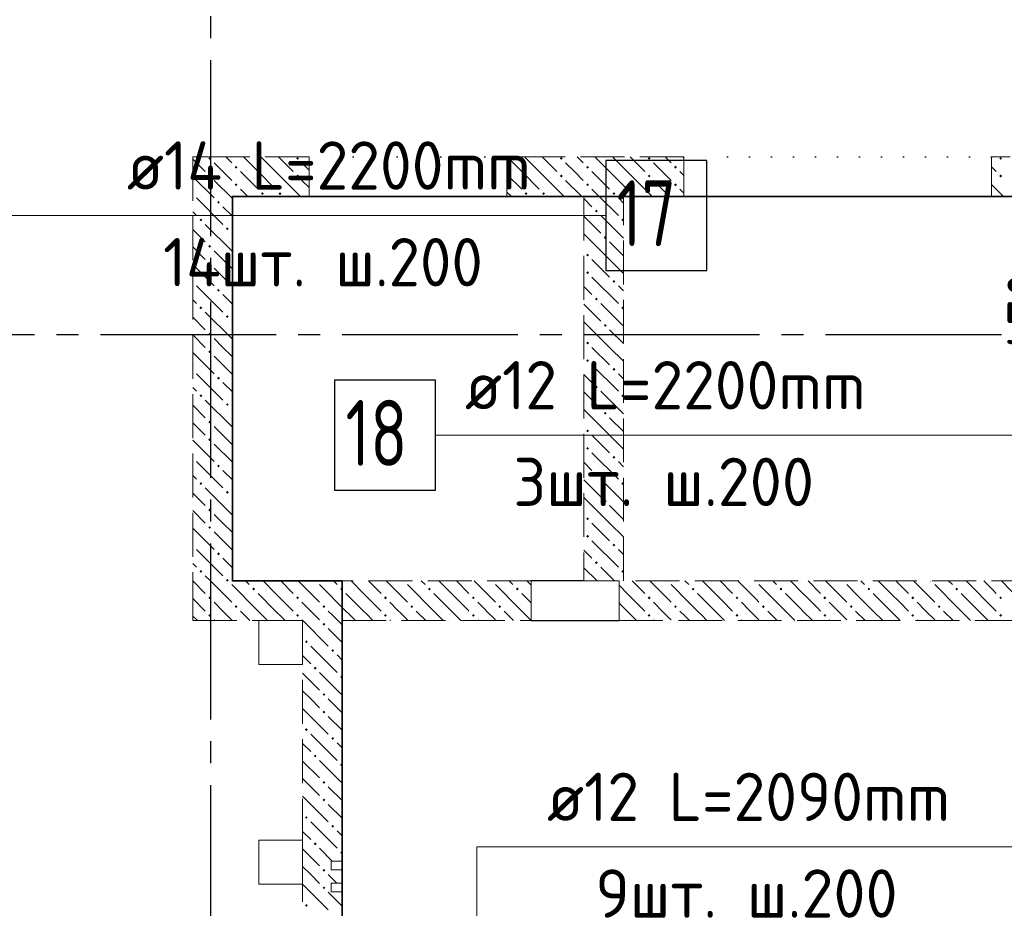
# Model space of a CAD drawing. Header units: millimetres. Extents: x 0 to 32165, y 0 to 42000.
# Tile 7 of 12: x 15456 to 19938, y 25940 to 29985. Entities that reach past the tile are written whole.
import ezdxf

# ---------------------------------------------------------------- set-up
doc = ezdxf.new("R2010")
doc.units = ezdxf.units.MM
for name, pattern in [('______2', [270, 200, -70]), ('______5', [1100, 800, -100, 100, -100]), ('______9', [100, 0, -100])]:
    doc.linetypes.add(name, pattern=pattern)
for name, color, linetype, lineweight in [('Standard', 7, 'Continuous', 25), ('ДОП Верх по Х', 7, 'Continuous', 25), ('Макрос окна_ макрос двери', 7, 'Continuous', 18), ('Н60', 7, 'Continuous', 25), ('Оси', 40, '______5', 18), ('Позиционная метка номер позиции', 7, 'Continuous', 13), ('Размерная выноска', 7, 'Continuous', 13)]:
    doc.layers.add(name, color=color, linetype=linetype, lineweight=lineweight)
doc.layers.add('ЖБ Перекрытие верхний уровень', color=7, linetype='Continuous', lineweight=25, true_color=0xe0e0ff)
doc.layers.add('ЖБ Стена верхний уровень', color=7, linetype='Continuous', lineweight=25, true_color=0x006e00)
doc.styles.add('GOST 2.304-81', font='txt')
doc.styles.add('ISOCPEUR', font='txt')

msp = doc.modelspace()

# ---------------------------------------------------------------- hatches: boundary and pattern name
at = {"layer": 'ЖБ Стена верхний уровень', "linetype": 'Continuous', "lineweight": 18, "transparency": 33554687}
for points in [[(16314.5, 29353.1), (16321, 29359.6), (16327.5, 29353.1), (16321, 29346.6)], [(16714.5, 29353.1), (16721, 29359.6), (16727.5, 29353.1), (16721, 29346.6)], [(17914.5, 29353.1), (17921, 29359.6), (17927.5, 29353.1), (17921, 29346.6)], [(18314.5, 29353.1), (18321, 29359.6), (18327.5, 29353.1), (18321, 29346.6)], [(19914.5, 29353.1), (19921, 29359.6), (19927.4, 29353.1), (19921, 29346.6)], [(16434.5, 29313.1), (16440.9, 29319.6), (16447.4, 29313.1), (16440.9, 29306.6)], [(18034.5, 29313.1), (18040.9, 29319.6), (18047.4, 29313.1), (18040.9, 29306.6)], [(18434.5, 29313.1), (18440.9, 29319.6), (18447.4, 29313.1), (18440.9, 29306.6)], [(16314.5, 29273.1), (16321, 29279.6), (16327.5, 29273.1), (16321, 29266.6)], [(16714.5, 29273.1), (16721, 29279.6), (16727.5, 29273.1), (16721, 29266.6)], [(17914.5, 29273.1), (17921, 29279.6), (17927.5, 29273.1), (17921, 29266.6)], [(18314.5, 29273.1), (18321, 29279.6), (18327.5, 29273.1), (18321, 29266.6)], [(19914.5, 29273.1), (19921, 29279.6), (19927.4, 29273.1), (19921, 29266.6)], [(16434.5, 29233.1), (16440.9, 29239.6), (16447.4, 29233.1), (16440.9, 29226.6)], [(18034.5, 29233.1), (18040.9, 29239.6), (18047.4, 29233.1), (18040.9, 29226.6)], [(18434.5, 29233.1), (18440.9, 29239.6), (18447.4, 29233.1), (18440.9, 29226.6)], [(16244, 29196.6), (16247.4, 29193.1), (16244, 29189.7)], [(16554.4, 29193.1), (16560.9, 29199.6), (16567.4, 29193.1), (16560.9, 29186.6)], [(16634.5, 29193.1), (16640.9, 29199.6), (16647.4, 29193.1), (16640.9, 29186.6)], [(17754.4, 29193.1), (17760.9, 29199.6), (17767.4, 29193.1), (17760.9, 29186.6)], [(17834.5, 29193.1), (17840.9, 29199.6), (17847.4, 29193.1), (17840.9, 29186.6)], [(18154.4, 29193.1), (18160.9, 29199.6), (18167.4, 29193.1), (18160.9, 29186.6)], [(18234.5, 29193.1), (18240.9, 29199.6), (18247.4, 29193.1), (18240.9, 29186.6)], [(16354.4, 29153.1), (16360.9, 29159.6), (16367.4, 29153.1), (16360.9, 29146.6)], [(18074.5, 29113.1), (18081, 29119.6), (18087.5, 29113.1), (18081, 29106.6)], [(16274.5, 29073.1), (16281, 29079.6), (16287.5, 29073.1), (16281, 29066.6)], [(16394.5, 29033.1), (16401, 29039.6), (16407.5, 29033.1), (16401, 29026.6)], [(18194.5, 29073.1), (18201, 29079.6), (18204, 29076.6), (18204, 29069.7), (18201, 29066.6)], [(18114.5, 28993.1), (18121, 28999.6), (18127.5, 28993.1), (18121, 28986.6)], [(16314.5, 28953.1), (16321, 28959.6), (16327.5, 28953.1), (16321, 28946.6)], [(18034.5, 28913.1), (18040.9, 28919.6), (18047.4, 28913.1), (18040.9, 28906.6)], [(16314.5, 28873.1), (16321, 28879.6), (16327.5, 28873.1), (16321, 28866.6)], [(18034.5, 28833.1), (18040.9, 28839.6), (18047.4, 28833.1), (18040.9, 28826.6)], [(16244, 28796.6), (16247.4, 28793.1), (16244, 28789.7)], [(18154.4, 28793.1), (18160.9, 28799.6), (18167.4, 28793.1), (18160.9, 28786.6)], [(16354.4, 28753.1), (16360.9, 28759.6), (16367.4, 28753.1), (16360.9, 28746.6)], [(18074.5, 28713.1), (18081, 28719.6), (18087.5, 28713.1), (18081, 28706.6)], [(16274.5, 28673.1), (16281, 28679.6), (16287.5, 28673.1), (16281, 28666.6)], [(16394.5, 28633.1), (16401, 28639.6), (16407.5, 28633.1), (16401, 28626.6)], [(18194.5, 28673.1), (18201, 28679.6), (18204, 28676.6), (18204, 28669.7), (18201, 28666.6)], [(18114.5, 28593.1), (18121, 28599.6), (18127.5, 28593.1), (18121, 28586.6)], [(16314.5, 28553.1), (16321, 28559.6), (16327.5, 28553.1), (16321, 28546.6)], [(18034.5, 28513.1), (18040.9, 28519.6), (18047.4, 28513.1), (18040.9, 28506.6)], [(16314.5, 28473.1), (16321, 28479.6), (16327.5, 28473.1), (16321, 28466.6)], [(18034.5, 28433.1), (18040.9, 28439.6), (18047.4, 28433.1), (18040.9, 28426.6)], [(16244, 28396.6), (16247.4, 28393.1), (16244, 28389.7)], [(18154.4, 28393.1), (18160.9, 28399.6), (18167.4, 28393.1), (18160.9, 28386.6)], [(16354.4, 28353.1), (16360.9, 28359.6), (16367.4, 28353.1), (16360.9, 28346.6)], [(16274.5, 28273.1), (16281, 28279.6), (16287.5, 28273.1), (16281, 28266.6)], [(18074.5, 28313.1), (18081, 28319.6), (18087.5, 28313.1), (18081, 28306.6)], [(18194.5, 28273.1), (18201, 28279.6), (18204, 28276.6), (18204, 28269.7), (18201, 28266.6)], [(16394.5, 28233.1), (16401, 28239.6), (16407.5, 28233.1), (16401, 28226.6)], [(18114.5, 28193.1), (18121, 28199.6), (18127.5, 28193.1), (18121, 28186.6)], [(16314.5, 28153.1), (16321, 28159.6), (16327.5, 28153.1), (16321, 28146.6)], [(18034.5, 28113.1), (18040.9, 28119.6), (18047.4, 28113.1), (18040.9, 28106.6)], [(16314.5, 28073.1), (16321, 28079.6), (16327.5, 28073.1), (16321, 28066.6)], [(18034.5, 28033.1), (18040.9, 28039.6), (18047.4, 28033.1), (18040.9, 28026.6)], [(16244, 27996.6), (16247.4, 27993.1), (16244, 27989.7)], [(18154.4, 27993.1), (18160.9, 27999.6), (18167.4, 27993.1), (18160.9, 27986.6)], [(16354.4, 27953.1), (16360.9, 27959.6), (16367.4, 27953.1), (16360.9, 27946.6)], [(18074.5, 27913.1), (18081, 27919.6), (18087.5, 27913.1), (18081, 27906.6)], [(16274.5, 27873.1), (16281, 27879.6), (16287.5, 27873.1), (16281, 27866.6)], [(18194.5, 27873.1), (18201, 27879.6), (18204, 27876.6), (18204, 27869.7), (18201, 27866.6)], [(16394.5, 27833.1), (16401, 27839.6), (16407.5, 27833.1), (16401, 27826.6)], [(18114.5, 27793.1), (18121, 27799.6), (18127.5, 27793.1), (18121, 27786.6)], [(16314.5, 27753.1), (16321, 27759.6), (16327.5, 27753.1), (16321, 27746.6)], [(18034.5, 27713.1), (18040.9, 27719.6), (18047.4, 27713.1), (18040.9, 27706.6)], [(16314.5, 27673.1), (16321, 27679.6), (16327.5, 27673.1), (16321, 27666.6)], [(18034.5, 27633.1), (18040.9, 27639.6), (18047.4, 27633.1), (18040.9, 27626.6)], [(16244, 27596.6), (16247.4, 27593.1), (16244, 27589.7)], [(18154.4, 27593.1), (18160.9, 27599.6), (18167.4, 27593.1), (18160.9, 27586.6)], [(16354.4, 27553.1), (16360.9, 27559.6), (16367.4, 27553.1), (16360.9, 27546.6)], [(18074.5, 27513.1), (18081, 27519.6), (18087.5, 27513.1), (18081, 27506.6)], [(16274.5, 27473.1), (16281, 27479.6), (16287.5, 27473.1), (16281, 27466.6)], [(18194.5, 27473.1), (18201, 27479.6), (18204, 27476.6), (18204, 27469.7), (18201, 27466.6)], [(16394.5, 27433.1), (16401, 27439.6), (16407.5, 27433.1), (16404.3, 27430), (16397.6, 27430)], [(16404.3, 27430), (16401, 27426.6), (16397.6, 27430)], [(16804.3, 27430), (16801, 27426.6), (16797.6, 27430)], [(17204.3, 27430), (17201, 27426.6), (17197.6, 27430)], [(17604.3, 27430), (17601, 27426.6), (17597.6, 27430)], [(18404.3, 27430), (18401, 27426.6), (18397.6, 27430)], [(18804.3, 27430), (18801, 27426.6), (18797.6, 27430)], [(19204.3, 27430), (19201, 27426.6), (19197.6, 27430)], [(19604.3, 27430), (19601, 27426.6), (19597.6, 27430)], [(16514.5, 27393.1), (16521, 27399.6), (16527.5, 27393.1), (16521, 27386.6)], [(16914.5, 27393.1), (16921, 27399.6), (16927.5, 27393.1), (16921, 27386.6)], [(17314.5, 27393.1), (17321, 27399.6), (17327.5, 27393.1), (17321, 27386.6)], [(17714.5, 27393.1), (17721, 27399.6), (17727.5, 27393.1), (17721, 27386.6)], [(18514.5, 27393.1), (18521, 27399.6), (18527.5, 27393.1), (18521, 27386.6)], [(18914.5, 27393.1), (18921, 27399.6), (18927.4, 27393.1), (18921, 27386.6)], [(19314.5, 27393.1), (19321, 27399.6), (19327.4, 27393.1), (19321, 27386.6)], [(19714.5, 27393.1), (19721, 27399.6), (19727.4, 27393.1), (19721, 27386.6)], [(16314.5, 27353.1), (16321, 27359.6), (16327.5, 27353.1), (16321, 27346.6)], [(16714.5, 27353.1), (16721, 27359.6), (16727.5, 27353.1), (16721, 27346.6)], [(17114.5, 27353.1), (17121, 27359.6), (17127.5, 27353.1), (17121, 27346.6)], [(17514.5, 27353.1), (17521, 27359.6), (17527.5, 27353.1), (17521, 27346.6)], [(18314.5, 27353.1), (18321, 27359.6), (18327.5, 27353.1), (18321, 27346.6)], [(18714.5, 27353.1), (18721, 27359.6), (18727.4, 27353.1), (18721, 27346.6)], [(19514.5, 27353.1), (19521, 27359.6), (19527.4, 27353.1), (19521, 27346.6)], [(19914.5, 27353.1), (19921, 27359.6), (19927.4, 27353.1), (19921, 27346.6)], [(16434.5, 27313.1), (16440.9, 27319.6), (16447.4, 27313.1), (16440.9, 27306.6)], [(16834.5, 27313.1), (16840.9, 27319.6), (16847.4, 27313.1), (16840.9, 27306.6)], [(17234.5, 27313.1), (17240.9, 27319.6), (17247.4, 27313.1), (17240.9, 27306.6)], [(17634.5, 27313.1), (17640.9, 27319.6), (17647.4, 27313.1), (17640.9, 27306.6)], [(18434.5, 27313.1), (18440.9, 27319.6), (18447.4, 27313.1), (18440.9, 27306.6)], [(18834.5, 27313.1), (18840.9, 27319.6), (18847.4, 27313.1), (18840.9, 27306.6)], [(19634.5, 27313.1), (19640.9, 27319.6), (19647.4, 27313.1), (19640.9, 27306.6)], [(16314.5, 27273.1), (16321, 27279.6), (16327.5, 27273.1), (16321, 27266.6)], [(17114.5, 27273.1), (17121, 27279.6), (17127.5, 27273.1), (17121, 27266.6)], [(17514.5, 27273.1), (17521, 27279.6), (17527.5, 27273.1), (17521, 27266.6)], [(18314.5, 27273.1), (18321, 27279.6), (18327.5, 27273.1), (18321, 27266.6)], [(18714.5, 27273.1), (18721, 27279.6), (18727.4, 27273.1), (18721, 27266.6)], [(19114.5, 27273.1), (19121, 27279.6), (19127.4, 27273.1), (19121, 27266.6)], [(19514.5, 27273.1), (19521, 27279.6), (19527.4, 27273.1), (19521, 27266.6)], [(19914.5, 27273.1), (19921, 27279.6), (19927.4, 27273.1), (19921, 27266.6)], [(16834.5, 27233.1), (16840.9, 27239.6), (16847.4, 27233.1), (16840.9, 27226.6)], [(16754.4, 27153.1), (16760.9, 27159.6), (16767.4, 27153.1), (16760.9, 27146.6)], [(16874.5, 27113.1), (16881, 27119.6), (16887.5, 27113.1), (16881, 27106.6)], [(16794.5, 27033.1), (16801, 27039.6), (16807.5, 27033.1), (16801, 27026.6)], [(16914.5, 26993.1), (16921, 26999.6), (16924, 26996.6), (16924, 26989.7), (16921, 26986.6)], [(16834.5, 26913.1), (16840.9, 26919.6), (16847.4, 26913.1), (16840.9, 26906.6)], [(16834.5, 26833.1), (16840.9, 26839.6), (16847.4, 26833.1), (16840.9, 26826.6)], [(16754.4, 26753.1), (16760.9, 26759.6), (16767.4, 26753.1), (16760.9, 26746.6)], [(16874.5, 26713.1), (16881, 26719.6), (16887.5, 26713.1), (16881, 26706.6)], [(16794.5, 26633.1), (16801, 26639.6), (16807.5, 26633.1), (16801, 26626.6)], [(16914.5, 26593.1), (16921, 26599.6), (16924, 26596.6), (16924, 26589.7), (16921, 26586.6)], [(16834.5, 26513.1), (16840.9, 26519.6), (16847.4, 26513.1), (16840.9, 26506.6)], [(16834.5, 26433.1), (16840.9, 26439.6), (16847.4, 26433.1), (16840.9, 26426.6)], [(16754.4, 26353.1), (16760.9, 26359.6), (16767.4, 26353.1), (16760.9, 26346.6)], [(16874.5, 26313.1), (16881, 26319.6), (16887.5, 26313.1), (16881, 26306.6)], [(16794.5, 26233.1), (16801, 26239.6), (16807.5, 26233.1), (16801, 26226.6)], [(16914.5, 26193.1), (16921, 26199.6), (16924, 26196.6), (16924, 26189.7), (16921, 26186.6)], [(16834.5, 26113.1), (16840.9, 26119.6), (16847.4, 26113.1), (16840.9, 26106.6)], [(16834.5, 26033.1), (16840.9, 26039.6), (16847.4, 26033.1), (16840.9, 26026.6)], [(16754.4, 25953.1), (16760.9, 25959.6), (16767.4, 25953.1), (16760.9, 25946.6)]]:
    msp.add_hatch(color=7, dxfattribs=at).paths.add_polyline_path(points, flags=16)
h = msp.add_hatch(color=7, dxfattribs=at)
h.paths.add_polyline_path([(19119.7, 27358.4), (19122.1, 27358.5), (19121, 27359.6)])
h.paths.add_polyline_path([(19114.5, 27353.1), (19119.7, 27358.4), (19122.1, 27358.5), (19127.4, 27353.1), (19121, 27346.6)], flags=16)
h = msp.add_hatch(color=7, dxfattribs=at)
h.paths.add_polyline_path([(19238.2, 27316.9), (19243.3, 27317.3), (19240.9, 27319.6)])
h.paths.add_polyline_path([(19234.5, 27313.1), (19238.2, 27316.9), (19243.3, 27317.3), (19247.4, 27313.1), (19240.9, 27306.6)], flags=16)
h = msp.add_hatch(color=7, dxfattribs=at)
h.paths.add_polyline_path([(16722.3, 27268), (16719.7, 27267.9), (16721, 27266.6)])
h.paths.add_polyline_path([(16714.5, 27273.1), (16721, 27279.6), (16727.5, 27273.1), (16722.3, 27268), (16719.7, 27267.9)], flags=16)

# ---------------------------------------------------------------- linework, layer by layer
at = {"layer": 'ДОП Верх по Х', "color": 7, "linetype": 'Continuous', "lineweight": 13, "transparency": 33554687}
for p, q in [((15924, 29093.6), (18032, 29093.6)), ((17462.7, 28093.6), (19548.7, 28093.6)), ((17836.2, 26220), (19922.3, 26220))]:
    msp.add_line(p, q, dxfattribs=at)
at = {"layer": 'ДОП Верх по Х', "color": 7, "linetype": 'Continuous', "lineweight": 25, "transparency": 33554687}
for points in [[(18124, 28843.6), (18584, 28843.6), (18584, 29343.6), (18124, 29343.6), (18124, 28843.6)], [(16888.7, 27843.6), (17348.7, 27843.6), (17348.7, 28343.6), (16888.7, 28343.6), (16888.7, 27843.6)]]:
    msp.add_lwpolyline(points, dxfattribs=at)
at = {"layer": 'ЖБ Перекрытие верхний уровень', "color": 7, "linetype": 'Continuous', "lineweight": 18, "transparency": 33554687}
for p, q in [((20864, 29180), (16424, 29180)), ((16424, 29180), (16424, 27430)), ((16424, 27430), (16924, 27430)), ((16924, 27430), (16924, 26055)), ((16744, 27250), (16544, 27250)), ((16544, 27250), (16544, 27050)), ((16744, 27050), (16744, 27250)), ((16544, 27050), (16744, 27050)), ((16744, 26250), (16544, 26250)), ((16544, 26250), (16544, 26050)), ((16744, 26050), (16744, 26250)), ((16544, 26050), (16744, 26050)), ((16924, 26055), (16874, 26055)), ((16874, 26055), (16874, 26015)), ((16874, 26015), (16924, 26015)), ((16924, 26015), (16924, 24720))]:
    msp.add_line(p, q, dxfattribs=at)
at = {"layer": 'ЖБ Стена верхний уровень', "color": 251, "linetype": '______2', "lineweight": 13, "true_color": 0x656565, "transparency": 33554687}
for p, q in [((16424, 29360), (16244, 29360)), ((16244, 29360), (16244, 27430)), ((16774, 29360), (16424, 29360)), ((16774, 29360), (16774, 29180)), ((17674, 29180), (17674, 29360)), ((18479, 29360), (17674, 29360)), ((18479, 29360), (18479, 29180)), ((19879, 29180), (19879, 29360)), ((21044, 29360), (19879, 29360)), ((16424, 27430), (16424, 29180)), ((16424, 29180), (16774, 29180)), ((17674, 29180), (18024, 29180)), ((18024, 29180), (18024, 27430)), ((18204, 27430), (18204, 29180)), ((18204, 29180), (18479, 29180)), ((19879, 29180), (20864, 29180)), ((16244, 27430), (16244, 27250)), ((17784, 27430), (16424, 27430)), ((17784, 27430), (17784, 27250)), ((18024, 27430), (18184, 27430)), ((18184, 27250), (18184, 27430)), ((20619, 27430), (18204, 27430)), ((16244, 27250), (16744, 27250)), ((16744, 27250), (16744, 24720)), ((16924, 26155), (16924, 27250)), ((16924, 27250), (17784, 27250)), ((18184, 27250), (20619, 27250)), ((16924, 26155), (16874, 26155)), ((16874, 26155), (16874, 26115)), ((16874, 26115), (16924, 26115)), ((16924, 26055), (16924, 26115)), ((16924, 26055), (16874, 26055)), ((16874, 26055), (16874, 26015)), ((16874, 26015), (16924, 26015)), ((16924, 24720), (16924, 26015))]:
    msp.add_line(p, q, dxfattribs=at)
at = {"layer": 'ЖБ Стена верхний уровень', "color": 9, "linetype": 'Continuous', "lineweight": 18, "true_color": 0xc7c7c7, "transparency": 33554687}
for p, q in [((16394.1, 29360), (16421, 29333.1)), ((16244, 29350.1), (16301, 29293.1)), ((16381, 29293.1), (16340.9, 29333.1)), ((17981, 29293.1), (17940.9, 29333.1)), ((18381, 29293.1), (18340.9, 29333.1)), ((19879, 29315.1), (19901, 29293.1)), ((16244, 29270.1), (16340.9, 29173.1)), ((16421, 29253.1), (16381, 29293.1)), ((16460.9, 29293.1), (16540.9, 29213.1)), ((16540.9, 29293.1), (16621, 29213.1)), ((16621, 29293.1), (16734.1, 29180)), ((17674, 29280.1), (17740.9, 29213.1)), ((17740.9, 29293.1), (17821, 29213.1)), ((18021, 29253.1), (17981, 29293.1)), ((18060.9, 29293.1), (18140.9, 29213.1)), ((18140.9, 29293.1), (18221, 29213.1)), ((18221, 29293.1), (18334.1, 29180)), ((18421, 29253.1), (18381, 29293.1)), ((18460.9, 29293.1), (18479, 29275.1)), ((16340.9, 29253.1), (16424, 29170.1)), ((16740.9, 29253.1), (16774, 29220.1)), ((18340.9, 29253.1), (18414.1, 29180)), ((19879, 29235.1), (19934.1, 29180)), ((16460.9, 29213.1), (16494.1, 29180)), ((17674, 29200.1), (17694.1, 29180)), ((18060.9, 29213.1), (18094.1, 29180)), ((18094.1, 29180), (18181, 29093.1)), ((18460.9, 29213.1), (18479, 29195.1)), ((16260.9, 29173.1), (16381, 29053.1)), ((16381, 29133.1), (16424, 29090.1)), ((18024, 29170.1), (18060.9, 29133.1)), ((18204, 29150.1), (18181, 29173.1)), ((16260.9, 29093.1), (16244, 29110.1)), ((18024, 29090.1), (18101, 29013.1)), ((18204, 28990.1), (18101, 29093.1)), ((16301, 29053.1), (16421, 28933.1)), ((16244, 29030.1), (16301, 28973.1)), ((16424, 29010.1), (16421, 29013.1)), ((18140.9, 28893.1), (18024, 29010.1)), ((16244, 28950.1), (16301, 28893.1)), ((18140.9, 28973.1), (18204, 28910.1)), ((16381, 28893.1), (16340.9, 28933.1)), ((16244, 28870.1), (16340.9, 28773.1)), ((16421, 28853.1), (16381, 28893.1)), ((18060.9, 28893.1), (18140.9, 28813.1)), ((18140.9, 28893.1), (18204, 28830.1)), ((16340.9, 28853.1), (16424, 28770.1)), ((16260.9, 28773.1), (16381, 28653.1)), ((18060.9, 28813.1), (18181, 28693.1)), ((18204, 28750.1), (18181, 28773.1)), ((16381, 28733.1), (16424, 28690.1)), ((18024, 28770.1), (18060.9, 28733.1)), ((16260.9, 28693.1), (16244, 28710.1)), ((18024, 28690.1), (18101, 28613.1)), ((18204, 28590.1), (18101, 28693.1)), ((16301, 28653.1), (16421, 28533.1)), ((16244, 28630.1), (16301, 28573.1)), ((16424, 28610.1), (16421, 28613.1)), ((18140.9, 28493.1), (18024, 28610.1)), ((16244, 28550.1), (16301, 28493.1)), ((18140.9, 28573.1), (18204, 28510.1)), ((16381, 28493.1), (16340.9, 28533.1)), ((16244, 28470.1), (16340.9, 28373.1)), ((16421, 28453.1), (16381, 28493.1)), ((18060.9, 28493.1), (18140.9, 28413.1)), ((18140.9, 28493.1), (18204, 28430.1)), ((16340.9, 28453.1), (16424, 28370.1)), ((18060.9, 28413.1), (18181, 28293.1)), ((16260.9, 28373.1), (16381, 28253.1)), ((18024, 28370.1), (18060.9, 28333.1)), ((18204, 28350.1), (18181, 28373.1)), ((16381, 28333.1), (16424, 28290.1)), ((16260.9, 28293.1), (16244, 28310.1)), ((18024, 28290.1), (18101, 28213.1)), ((18204, 28190.1), (18101, 28293.1)), ((16301, 28253.1), (16421, 28133.1)), ((16244, 28230.1), (16301, 28173.1)), ((16424, 28210.1), (16421, 28213.1)), ((18140.9, 28093.1), (18024, 28210.1)), ((16244, 28150.1), (16301, 28093.1)), ((18140.9, 28173.1), (18204, 28110.1)), ((16381, 28093.1), (16340.9, 28133.1)), ((16244, 28070.1), (16340.9, 27973.1)), ((16421, 28053.1), (16381, 28093.1)), ((18060.9, 28093.1), (18140.9, 28013.1)), ((18140.9, 28093.1), (18204, 28030.1)), ((16340.9, 28053.1), (16424, 27970.1)), ((18060.9, 28013.1), (18181, 27893.1)), ((16260.9, 27973.1), (16381, 27853.1)), ((18024, 27970.1), (18060.9, 27933.1)), ((18204, 27950.1), (18181, 27973.1)), ((16381, 27933.1), (16424, 27890.1)), ((16260.9, 27893.1), (16244, 27910.1)), ((18024, 27890.1), (18101, 27813.1)), ((18204, 27790.1), (18101, 27893.1)), ((16244, 27830.1), (16301, 27773.1)), ((16301, 27853.1), (16421, 27733.1)), ((16424, 27810.1), (16421, 27813.1)), ((18140.9, 27693.1), (18024, 27810.1)), ((16244, 27750.1), (16301, 27693.1)), ((18140.9, 27773.1), (18204, 27710.1)), ((16381, 27693.1), (16340.9, 27733.1)), ((16244, 27670.1), (16340.9, 27573.1)), ((16340.9, 27653.1), (16424, 27570.1)), ((16421, 27653.1), (16381, 27693.1)), ((18060.9, 27693.1), (18140.9, 27613.1)), ((18140.9, 27693.1), (18204, 27630.1)), ((18060.9, 27613.1), (18181, 27493.1)), ((16260.9, 27573.1), (16381, 27453.1)), ((18024, 27570.1), (18060.9, 27533.1)), ((18204, 27550.1), (18181, 27573.1)), ((16381, 27533.1), (16424, 27490.1)), ((16260.9, 27493.1), (16244, 27510.1)), ((18024, 27490.1), (18084.1, 27430)), ((18164.1, 27430), (18101, 27493.1)), ((16244, 27430.1), (16244.1, 27430)), ((16244.1, 27430), (16301, 27373.1)), ((16301, 27453.1), (16324.1, 27430)), ((16324.1, 27430), (16421, 27333.1)), ((16484.1, 27430), (16501, 27413.1)), ((16621, 27373.1), (16564.1, 27430)), ((16644.1, 27430), (16701, 27373.1)), ((16724.1, 27430), (16821, 27333.1)), ((16884.1, 27430), (16901, 27413.1)), ((17021, 27373.1), (16964.1, 27430)), ((17044.1, 27430), (17101, 27373.1)), ((17124.1, 27430), (17221, 27333.1)), ((17284.1, 27430), (17301, 27413.1)), ((17421, 27373.1), (17364.1, 27430)), ((17444.1, 27430), (17501, 27373.1)), ((17524.1, 27430), (17621, 27333.1)), ((17684.1, 27430), (17701, 27413.1)), ((17784, 27410.1), (17764.1, 27430)), ((18244.1, 27430), (18301, 27373.1)), ((18324.1, 27430), (18421, 27333.1)), ((18484.1, 27430), (18501, 27413.1)), ((18621, 27373.1), (18564.1, 27430)), ((18644.1, 27430), (18701, 27373.1)), ((18884.1, 27430), (18901, 27413.1)), ((19021, 27373.1), (18964.1, 27430)), ((19044.1, 27430), (19101, 27373.1)), ((19284.1, 27430), (19301, 27413.1)), ((19421, 27373.1), (19364.1, 27430)), ((19444.1, 27430), (19501, 27373.1)), ((19684.1, 27430), (19701, 27413.1)), ((16540.9, 27293.1), (16421, 27413.1)), ((16940.9, 27293.1), (16821, 27413.1)), ((17340.9, 27293.1), (17221, 27413.1)), ((18221, 27373.1), (18184, 27410.1)), ((16244, 27350.1), (16301, 27293.1)), ((16540.9, 27373.1), (16621, 27293.1)), ((16621, 27373.1), (16701, 27293.1)), ((16940.9, 27373.1), (17021, 27293.1)), ((17021, 27373.1), (17101, 27293.1)), ((17740.9, 27373.1), (17784, 27330.1)), ((16381, 27293.1), (16340.9, 27333.1)), ((16781, 27293.1), (16740.9, 27333.1)), ((17181, 27293.1), (17140.9, 27333.1)), ((17421, 27293.1), (17464.1, 27250)), ((17621, 27253.1), (17581, 27293.1)), ((17660.9, 27293.1), (17704.1, 27250)), ((17740.9, 27293.1), (17784, 27250.1)), ((18781, 27293.1), (18740.9, 27333.1)), ((18940.9, 27293.1), (18984.1, 27250)), ((19021, 27293.1), (19064.1, 27250)), ((19221, 27253.1), (19181, 27293.1)), ((19260.9, 27293.1), (19304.1, 27250)), ((19340.9, 27293.1), (19384.1, 27250)), ((19421, 27293.1), (19464.1, 27250)), ((19581, 27293.1), (19540.9, 27333.1)), ((19621, 27253.1), (19581, 27293.1)), ((19660.9, 27293.1), (19704.1, 27250)), ((19740.9, 27293.1), (19784.1, 27250)), ((19821, 27293.1), (19864.1, 27250)), ((16340.9, 27253.1), (16344.1, 27250)), ((16740.9, 27253.1), (16744.1, 27250)), ((16744.1, 27250), (16860.9, 27133.1)), ((16904.1, 27250), (16924, 27230.1)), ((17140.9, 27253.1), (17144.1, 27250)), ((17540.9, 27253.1), (17544.1, 27250)), ((18340.9, 27253.1), (18344.1, 27250)), ((18740.9, 27253.1), (18744.1, 27250)), ((19140.9, 27253.1), (19144.1, 27250)), ((19540.9, 27253.1), (19544.1, 27250)), ((16860.9, 27213.1), (16924, 27150.1)), ((16781, 27133.1), (16901, 27013.1)), ((16744, 27090.1), (16781, 27053.1)), ((16924, 27070.1), (16901, 27093.1)), ((16744, 27010.1), (16821, 26933.1)), ((16924, 26910.1), (16821, 27013.1)), ((16781, 26893.1), (16744, 26930.1)), ((16821, 26853.1), (16781, 26893.1)), ((16860.9, 26893.1), (16924, 26830.1)), ((16744, 26850.1), (16860.9, 26733.1)), ((16860.9, 26813.1), (16924, 26750.1)), ((16781, 26733.1), (16901, 26613.1)), ((16744, 26690.1), (16781, 26653.1)), ((16924, 26670.1), (16901, 26693.1)), ((16744, 26610.1), (16821, 26533.1)), ((16924, 26510.1), (16821, 26613.1)), ((16781, 26493.1), (16744, 26530.1)), ((16821, 26453.1), (16781, 26493.1)), ((16860.9, 26493.1), (16924, 26430.1)), ((16744, 26450.1), (16860.9, 26333.1)), ((16860.9, 26413.1), (16924, 26350.1)), ((16781, 26333.1), (16901, 26213.1)), ((16744, 26290.1), (16781, 26253.1)), ((16924, 26270.1), (16901, 26293.1)), ((16744, 26210.1), (16821, 26133.1)), ((16879.1, 26155), (16821, 26213.1)), ((16781, 26093.1), (16744, 26130.1)), ((16821, 26053.1), (16781, 26093.1)), ((16860.9, 26093.1), (16899.1, 26055)), ((16924, 26110.1), (16919.1, 26115)), ((16744, 26050.1), (16860.9, 25933.1)), ((16860.9, 26013.1), (16924, 25950.1))]:
    msp.add_line(p, q, dxfattribs=at)
for points in [[(16540.9, 29293.1), (16480.4, 29353.6), (16480.4, 29353.6), (16474.1, 29360), (16474.1, 29360)], [(16554.1, 29360), (16554.1, 29360), (16570.6, 29343.5), (16570.6, 29343.5), (16621, 29293.1)], [(16634.1, 29360), (16634.1, 29360), (16660.7, 29333.4), (16660.7, 29333.4), (16701, 29293.1)], [(17740.9, 29293.1), (17674.1, 29360), (17674.1, 29360)], [(17754.1, 29360), (17754.1, 29360), (17821, 29293.1)], [(17834.1, 29360), (17834.1, 29360), (17901, 29293.1)], [(17994.1, 29360), (17994.1, 29360), (18021, 29333.1)], [(18140.9, 29293.1), (18074.1, 29360), (18074.1, 29360)], [(18154.1, 29360), (18154.1, 29360), (18221, 29293.1)], [(18234.1, 29360), (18234.1, 29360), (18301, 29293.1)], [(18394.1, 29360), (18394.1, 29360), (18421, 29333.1)], [(18479, 29355.1), (18474.1, 29360), (18474.1, 29360)], [(16774, 29300.1), (16750.9, 29323.2), (16750.9, 29323.2), (16740.9, 29333.1)], [(17821, 29293.1), (17922.7, 29191.4), (17922.7, 29191.4), (17934.1, 29180)], [(17940.9, 29253.1), (18012.8, 29181.3), (18012.8, 29181.3), (18014.1, 29180)], [(18724.1, 27430), (18807.5, 27346.6), (18807.5, 27346.6), (18821, 27333.1)], [(19124.1, 27430), (19192.9, 27361.2), (19192.9, 27361.2), (19221, 27333.1)], [(19524.1, 27430), (19578.4, 27375.7), (19578.4, 27375.7), (19613.3, 27340.8), (19613.3, 27340.8), (19621, 27333.1)], [(19821, 27373.1), (19809.7, 27384.4), (19809.7, 27384.4), (19764.1, 27430)], [(19844.1, 27430), (19886.8, 27387.3), (19886.8, 27387.3), (19901, 27373.1)], [(19924.1, 27430), (19963.9, 27390.2), (19963.9, 27390.2), (19989.5, 27364.6), (19989.5, 27364.6), (20021, 27333.1)], [(17740.9, 27293.1), (17728.1, 27305.9), (17728.1, 27305.9), (17621, 27413.1)], [(18540.9, 27293.1), (18499.1, 27335), (18499.1, 27335), (18421, 27413.1)], [(18940.9, 27293.1), (18936.3, 27297.8), (18936.3, 27297.8), (18884.6, 27349.5), (18884.6, 27349.5), (18821, 27413.1)], [(19340.9, 27293.1), (19312.4, 27321.6), (19312.4, 27321.6), (19270, 27364.1), (19270, 27364.1), (19221, 27413.1)], [(19740.9, 27293.1), (19688.6, 27345.5), (19688.6, 27345.5), (19655.5, 27378.6), (19655.5, 27378.6), (19621, 27413.1)], [(17340.9, 27373.1), (17419.8, 27294.3), (17419.8, 27294.3), (17421, 27293.1)], [(17421, 27373.1), (17496.9, 27297.2), (17496.9, 27297.2), (17501, 27293.1)], [(18221, 27373.1), (18267.8, 27326.3), (18267.8, 27326.3), (18301, 27293.1)], [(18540.9, 27373.1), (18576.2, 27337.9), (18576.2, 27337.9), (18621, 27293.1)], [(18621, 27373.1), (18653.3, 27340.8), (18653.3, 27340.8), (18701, 27293.1)], [(18940.9, 27373.1), (18961.6, 27352.4), (18961.6, 27352.4), (19011.5, 27302.5), (19011.5, 27302.5), (19021, 27293.1)], [(19021, 27373.1), (19038.7, 27355.4), (19038.7, 27355.4), (19086.8, 27307.3), (19086.8, 27307.3), (19101, 27293.1)], [(19340.9, 27373.1), (19347.1, 27367), (19347.1, 27367), (19387.7, 27326.4), (19387.7, 27326.4), (19421, 27293.1)], [(19421, 27373.1), (19424.2, 27369.9), (19424.2, 27369.9), (19462.9, 27331.2), (19462.9, 27331.2), (19501, 27293.1)], [(19740.9, 27373.1), (19763.8, 27350.3), (19763.8, 27350.3), (19821, 27293.1)], [(19821, 27373.1), (19839, 27355.1), (19839, 27355.1), (19901, 27293.1)], [(16421, 27253.1), (16417.6, 27256.5), (16417.6, 27256.5), (16381, 27293.1)], [(16460.9, 27293.1), (16494.6, 27259.4), (16494.6, 27259.4), (16504.1, 27250)], [(16540.9, 27293.1), (16571.7, 27262.4), (16571.7, 27262.4), (16584.1, 27250)], [(16621, 27293.1), (16648.8, 27265.3), (16648.8, 27265.3), (16664.1, 27250)], [(16821, 27253.1), (16803, 27271.1), (16803, 27271.1), (16781, 27293.1)], [(16860.9, 27293.1), (16880.1, 27274), (16880.1, 27274), (16904.1, 27250)], [(16940.9, 27293.1), (16957.2, 27276.9), (16957.2, 27276.9), (16984.1, 27250)], [(17021, 27293.1), (17034.3, 27279.8), (17034.3, 27279.8), (17064.1, 27250)], [(17221, 27253.1), (17188.5, 27285.6), (17188.5, 27285.6), (17181, 27293.1)], [(17260.9, 27293.1), (17265.6, 27288.5), (17265.6, 27288.5), (17304.1, 27250)], [(17340.9, 27293.1), (17342.7, 27291.4), (17342.7, 27291.4), (17384.1, 27250)], [(17581, 27293.1), (17574, 27300.1), (17574, 27300.1), (17540.9, 27333.1)], [(18184, 27330.1), (18190.7, 27323.4), (18190.7, 27323.4), (18221, 27293.1)], [(18221, 27293.1), (18259.3, 27254.8), (18259.3, 27254.8), (18264.1, 27250)], [(18381, 27293.1), (18344.9, 27329.2), (18344.9, 27329.2), (18340.9, 27333.1)], [(18421, 27253.1), (18409.8, 27264.3), (18409.8, 27264.3), (18381, 27293.1)], [(18460.9, 27293.1), (18485, 27269.1), (18485, 27269.1), (18504.1, 27250)], [(18540.9, 27293.1), (18560.2, 27273.9), (18560.2, 27273.9), (18584.1, 27250)], [(18621, 27293.1), (18635.4, 27278.7), (18635.4, 27278.7), (18664.1, 27250)], [(18821, 27253.1), (18785.9, 27288.2), (18785.9, 27288.2), (18781, 27293.1)], [(18860.9, 27293.1), (18861.1, 27293), (18861.1, 27293), (18904.1, 27250)], [(19181, 27293.1), (19162, 27312.1), (19162, 27312.1), (19140.9, 27333.1)], [(16244, 27270.1), (16263.4, 27250.7), (16263.4, 27250.7), (16264.1, 27250)], [(18184, 27250.1), (18184.1, 27250), (18184.1, 27250), (18184.1, 27250)]]:
    msp.add_lwpolyline(points, dxfattribs=at)
at = {"layer": 'Макрос окна_ макрос двери', "color": 7, "linetype": 'Continuous', "lineweight": -3, "transparency": 33554687}
for p, q in [((18024, 27430), (17784, 27430)), ((17784, 27250), (18184, 27250))]:
    msp.add_line(p, q, dxfattribs=at)
at = {"layer": 'Н60', "color": 7, "linetype": '______9', "lineweight": -3, "transparency": 33554687}
for p, q in [((17674, 29360), (16774, 29360)), ((19879, 29360), (18479, 29360)), ((16774, 29180), (17674, 29180)), ((18479, 29180), (19879, 29180))]:
    msp.add_line(p, q, dxfattribs=at)
at = {"layer": 'Оси', "color": 8, "linetype": '______5', "lineweight": -3, "transparency": 33554687}
for p, q in [((16324, 39700), (16324, 15930)), ((26524, 28550), (3600, 28550))]:
    msp.add_line(p, q, dxfattribs=at)
at = {"layer": 'Позиционная метка номер позиции', "color": 7, "linetype": 'Continuous', "lineweight": 13, "transparency": 33554687}
for points in [[(21164, 29180), (20756.7, 28772.7), (20756.7, 28093.6), (17348.7, 28093.6)], [(13724, 28714.6), (14103, 29093.6), (18124, 29093.6)], [(17134, 24415.5), (17536.2, 24817.7), (17536.2, 26220), (20036.2, 26220)]]:
    msp.add_lwpolyline(points, dxfattribs=at)
at = {"layer": 'Размерная выноска', "color": 7, "linetype": 'Continuous', "lineweight": 35, "transparency": 33554687}
msp.add_lwpolyline([(16924, 24720), (20969, 24720), (20969, 27250), (20864, 27250), (20864, 29180), (16424, 29180), (16424, 27430), (16924, 27430), (16924, 24720)], dxfattribs=at)

# ---------------------------------------------------------------- texts
at = {"layer": 'Standard', "color": 7, "linetype": 'Continuous', "lineweight": 25, "transparency": 33554687, "insert": (20171.9, 28458.4), "char_height": 220, "width": 531.973, "attachment_point": 7, "rotation": 90, "style": 'GOST 2.304-81'}
msp.add_mtext('470', dxfattribs=at)
at = {"layer": 'ДОП Верх по Х', "color": 7, "linetype": 'Continuous', "lineweight": 13, "transparency": 33554687, "attachment_point": 7, "style": 'ISOCPEUR'}
for s, insert, char_height, width in [('\\W0.96;ø14 L=2200mm ', (15944, 29210.9), 220, 2172.605), ('\\W0.75;17', (18174, 28953.6), 300, 472.289), ('\\W0.95;14шт. ш.200 ', (16109, 28770.9), 220, 1842.007), ('\\W0.96;ø12 L=2200mm ', (17482.7, 28210.9), 220, 2150.523), ('\\W0.75;18', (16938.7, 27953.6), 300, 472.272), ('\\W0.97;3шт. ш.200 ', (17702.7, 27770.9), 220, 1712.331), ('\\W0.96;ø12 L=2090mm ', (17856.2, 26337.3), 220, 2150.516), ('\\W0.97;9шт. ш.200 ', (18076.3, 25897.3), 220, 1712.324)]:
    msp.add_mtext(s, dxfattribs=dict(at, insert=insert, char_height=char_height, width=width))

doc.saveas('drawing.dxf')
